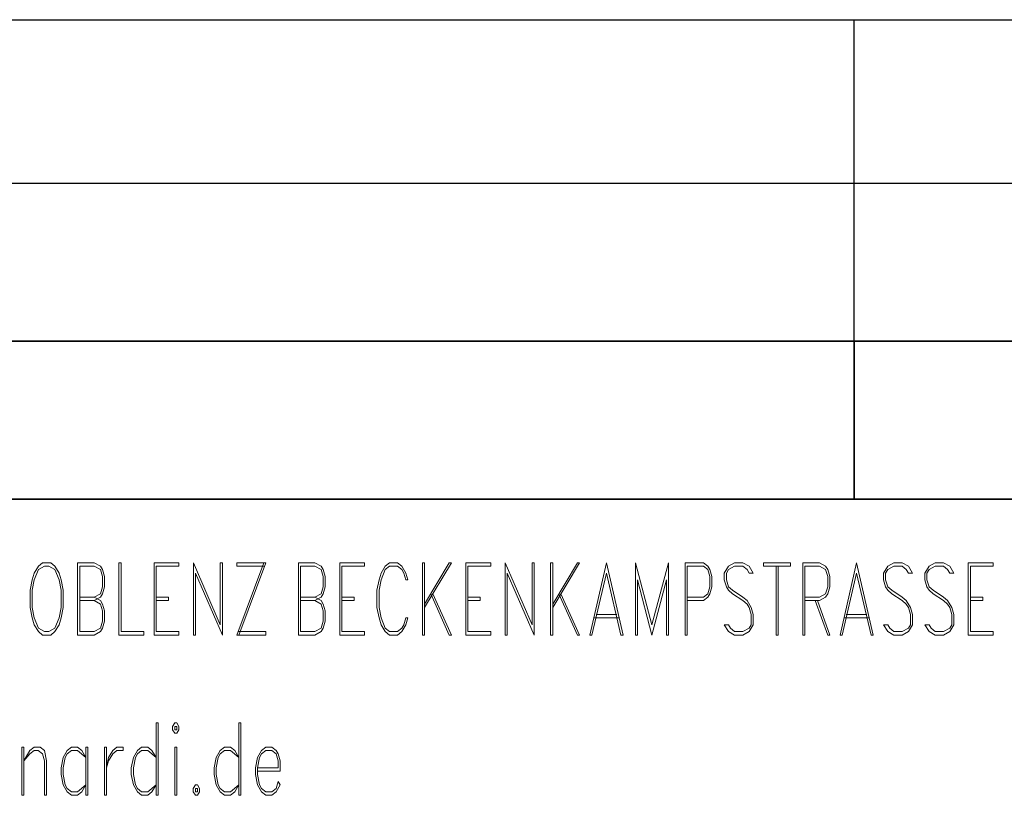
# Model space of a CAD drawing. Extents: x 1101 to 1942, y 41 to 882.
# Tile 100 of 104: x 1853 to 1895, y 111 to 145. Entities that reach past the tile are written whole.
import ezdxf

# ---------------------------------------------------------------- set-up
doc = ezdxf.new("R2010")
doc.units = 0
doc.layers.get('0').update_dxf_attribs({"lineweight": 13})
doc.layers.add('BI_X_Geometrie', color=7, linetype='Continuous', lineweight=13)
doc.layers.add('BI_X_Text', color=7, linetype='Continuous', lineweight=25)

# ---------------------------------------------------------------- blocks, each defined once
blk = doc.blocks.new('Blockreferenz-A03CP7TT1H', base_point=(1755.605, 45.848))
at = {"color": 0, "linetype": 'ByBlock', "lineweight": 25, "ltscale": 0.25}
for p, q in [((1757.835, 144.602), (1936.835, 144.602)), ((1888.835, 130.829), (1888.835, 144.602)), ((1757.835, 137.602), (1936.835, 137.602))]:
    blk.add_line(p, q, dxfattribs=at)
at = {"color": 0, "linetype": 'ByBlock', "lineweight": 35, "ltscale": 0.35}
for p, q in [((1757.835, 130.829), (1936.835, 130.829)), ((1888.835, 130.829), (1888.835, 124.056)), ((1757.835, 124.056), (1936.835, 124.056))]:
    blk.add_line(p, q, dxfattribs=at)
at = {"layer": 'BI_X_Text', "color": 0, "lineweight": 18}
for p, q in [((1853.895, 121.183), (1853.717, 120.888)), ((1854.072, 121.331), (1853.895, 121.183)), ((1854.16, 121.183), (1853.895, 121.036)), ((1854.426, 121.331), (1854.072, 121.331)), ((1854.337, 121.183), (1854.16, 121.183)), ((1854.603, 121.036), (1854.337, 121.183)), ((1854.603, 121.183), (1854.426, 121.331)), ((1854.78, 120.888), (1854.603, 121.183)), ((1855.577, 121.331), (1855.577, 118.231)), ((1855.577, 121.331), (1856.286, 121.331)), ((1855.666, 121.183), (1855.666, 118.378)), ((1855.666, 121.183), (1856.286, 121.183)), ((1856.286, 121.331), (1856.552, 121.183)), ((1856.286, 121.183), (1856.552, 121.036)), ((1856.552, 121.183), (1856.64, 121.036)), ((1857.349, 121.331), (1857.349, 118.231)), ((1857.349, 121.331), (1857.437, 121.331)), ((1857.437, 121.331), (1857.437, 118.378)), ((1858.855, 121.331), (1858.855, 118.231)), ((1858.855, 121.331), (1859.917, 121.331)), ((1858.943, 121.183), (1858.943, 118.378)), ((1858.943, 121.183), (1859.917, 121.183)), ((1859.917, 121.183), (1859.917, 121.331)), ((1860.537, 121.331), (1860.537, 118.231)), ((1860.537, 121.331), (1861.689, 118.674)), ((1861.689, 121.331), (1861.689, 118.674)), ((1861.689, 121.331), (1861.777, 121.331)), ((1861.777, 121.331), (1861.777, 118.231)), ((1863.549, 121.331), (1862.397, 118.231)), ((1862.397, 121.331), (1863.637, 121.331)), ((1862.397, 121.331), (1862.397, 121.183)), ((1862.397, 121.183), (1863.549, 121.183)), ((1863.637, 121.331), (1862.486, 118.231)), ((1865.033, 121.331), (1865.033, 118.231)), ((1865.033, 121.331), (1865.741, 121.331)), ((1865.121, 121.183), (1865.121, 118.378)), ((1865.121, 121.183), (1865.741, 121.183)), ((1865.741, 121.331), (1866.007, 121.183)), ((1865.741, 121.183), (1866.007, 121.036)), ((1866.007, 121.183), (1866.096, 121.036)), ((1866.804, 121.331), (1866.804, 118.231)), ((1866.804, 121.331), (1867.867, 121.331)), ((1866.893, 121.183), (1866.893, 118.378)), ((1866.893, 121.183), (1867.867, 121.183)), ((1867.867, 121.183), (1867.867, 121.331)), ((1868.753, 121.183), (1868.576, 120.888)), ((1868.93, 121.331), (1868.753, 121.183)), ((1868.93, 121.183), (1868.753, 121.036)), ((1869.284, 121.331), (1868.93, 121.331)), ((1869.284, 121.183), (1868.93, 121.183)), ((1869.461, 121.183), (1869.284, 121.331)), ((1869.461, 121.036), (1869.284, 121.183)), ((1869.639, 120.888), (1869.461, 121.183)), ((1870.347, 121.331), (1870.347, 118.231)), ((1870.347, 121.331), (1870.436, 121.331)), ((1870.436, 121.331), (1870.436, 118.231)), ((1871.499, 121.331), (1870.436, 119.559)), ((1871.587, 121.331), (1870.436, 119.412)), ((1871.587, 121.331), (1871.499, 121.331)), ((1872.207, 121.331), (1872.207, 118.231)), ((1872.207, 121.331), (1873.27, 121.331)), ((1872.296, 121.183), (1872.296, 118.378)), ((1872.296, 121.183), (1873.27, 121.183)), ((1873.27, 121.183), (1873.27, 121.331)), ((1873.89, 121.331), (1873.89, 118.231)), ((1873.89, 121.331), (1875.041, 118.674)), ((1875.041, 121.331), (1875.041, 118.674)), ((1875.041, 121.331), (1875.13, 121.331)), ((1875.13, 121.331), (1875.13, 118.231)), ((1875.839, 121.331), (1875.839, 118.231)), ((1875.839, 121.331), (1875.927, 121.331)), ((1875.927, 121.331), (1875.927, 118.231)), ((1876.99, 121.331), (1875.927, 119.559)), ((1877.079, 121.331), (1875.927, 119.412)), ((1877.079, 121.331), (1876.99, 121.331)), ((1878.23, 121.331), (1877.521, 118.231)), ((1878.23, 121.331), (1878.939, 118.231)), ((1879.47, 121.331), (1879.47, 118.231)), ((1879.47, 121.331), (1880.179, 118.674)), ((1880.887, 121.331), (1880.179, 118.674)), ((1880.887, 121.331), (1880.887, 118.231)), ((1881.596, 121.331), (1881.596, 118.231)), ((1881.596, 121.331), (1882.393, 121.331)), ((1881.684, 121.183), (1881.684, 118.231)), ((1881.684, 121.183), (1882.393, 121.183)), ((1882.393, 121.331), (1882.57, 121.183)), ((1882.393, 121.183), (1882.57, 121.036)), ((1882.57, 121.183), (1882.659, 121.036)), ((1883.456, 121.183), (1883.279, 120.888)), ((1883.721, 121.331), (1883.456, 121.183)), ((1883.721, 121.183), (1883.456, 121.036)), ((1884.076, 121.331), (1883.721, 121.331)), ((1884.076, 121.183), (1883.721, 121.183)), ((1884.341, 121.183), (1884.076, 121.331)), ((1884.253, 121.036), (1884.076, 121.183)), ((1884.519, 120.888), (1884.341, 121.183)), ((1884.961, 121.331), (1886.113, 121.331)), ((1884.961, 121.331), (1884.961, 121.183)), ((1884.961, 121.183), (1886.113, 121.183)), ((1885.493, 121.183), (1885.493, 118.231)), ((1885.581, 121.183), (1885.581, 118.231)), ((1886.113, 121.331), (1886.113, 121.183)), ((1886.644, 121.331), (1886.644, 118.231)), ((1886.644, 121.331), (1887.353, 121.331)), ((1886.733, 121.183), (1886.733, 118.231)), ((1886.733, 121.183), (1887.353, 121.183)), ((1887.353, 121.331), (1887.619, 121.183)), ((1887.353, 121.183), (1887.619, 121.036)), ((1887.619, 121.183), (1887.707, 121.036)), ((1888.947, 121.331), (1888.239, 118.231)), ((1888.947, 121.331), (1889.656, 118.231)), ((1890.276, 121.183), (1890.099, 120.888)), ((1890.541, 121.331), (1890.276, 121.183)), ((1890.541, 121.183), (1890.276, 121.036)), ((1890.896, 121.331), (1890.541, 121.331)), ((1890.896, 121.183), (1890.541, 121.183)), ((1891.161, 121.183), (1890.896, 121.331)), ((1891.073, 121.036), (1890.896, 121.183)), ((1891.339, 120.888), (1891.161, 121.183)), ((1892.047, 121.183), (1891.87, 120.888)), ((1892.313, 121.331), (1892.047, 121.183)), ((1892.313, 121.183), (1892.047, 121.036)), ((1892.667, 121.331), (1892.313, 121.331)), ((1892.667, 121.183), (1892.313, 121.183)), ((1892.933, 121.183), (1892.667, 121.331)), ((1892.844, 121.036), (1892.667, 121.183)), ((1893.11, 120.888), (1892.933, 121.183)), ((1893.73, 121.331), (1893.73, 118.231)), ((1893.73, 121.331), (1894.793, 121.331)), ((1893.819, 121.183), (1893.819, 118.378)), ((1893.819, 121.183), (1894.793, 121.183)), ((1894.793, 121.183), (1894.793, 121.331)), ((1853.717, 120.888), (1853.629, 120.593)), ((1853.895, 121.036), (1853.717, 120.593)), ((1854.78, 120.593), (1854.603, 121.036)), ((1854.869, 120.593), (1854.78, 120.888)), ((1856.552, 121.036), (1856.64, 120.74)), ((1856.64, 121.036), (1856.729, 120.74)), ((1856.64, 120.74), (1856.64, 120.298)), ((1856.729, 120.74), (1856.729, 120.298)), ((1860.626, 120.888), (1860.626, 118.231)), ((1860.626, 120.888), (1861.777, 118.231)), ((1866.007, 121.036), (1866.096, 120.74)), ((1866.096, 121.036), (1866.184, 120.74)), ((1866.096, 120.74), (1866.096, 120.298)), ((1866.184, 120.74), (1866.184, 120.298)), ((1868.576, 120.888), (1868.487, 120.593)), ((1868.753, 121.036), (1868.576, 120.593)), ((1869.55, 120.888), (1869.461, 121.036)), ((1869.639, 120.593), (1869.55, 120.888)), ((1869.727, 120.593), (1869.639, 120.888)), ((1873.979, 120.888), (1873.979, 118.231)), ((1873.979, 120.888), (1875.13, 118.231)), ((1878.23, 120.888), (1877.61, 118.231)), ((1878.23, 120.888), (1878.85, 118.231)), ((1882.57, 121.036), (1882.659, 120.74)), ((1882.659, 121.036), (1882.747, 120.74)), ((1882.659, 120.74), (1882.659, 120.298)), ((1882.747, 120.74), (1882.747, 120.298)), ((1883.279, 120.888), (1883.279, 120.593)), ((1883.456, 121.036), (1883.367, 120.888)), ((1883.367, 120.888), (1883.367, 120.593)), ((1884.341, 120.888), (1884.253, 121.036)), ((1884.519, 120.888), (1884.341, 120.888)), ((1887.619, 121.036), (1887.707, 120.74)), ((1887.707, 121.036), (1887.796, 120.74)), ((1887.707, 120.74), (1887.707, 120.298)), ((1887.796, 120.74), (1887.796, 120.298)), ((1888.947, 120.888), (1888.327, 118.231)), ((1888.947, 120.888), (1889.567, 118.231)), ((1890.099, 120.888), (1890.099, 120.593)), ((1890.276, 121.036), (1890.187, 120.888)), ((1890.187, 120.888), (1890.187, 120.593)), ((1891.161, 120.888), (1891.073, 121.036)), ((1891.339, 120.888), (1891.161, 120.888)), ((1891.87, 120.888), (1891.87, 120.593)), ((1892.047, 121.036), (1891.959, 120.888)), ((1891.959, 120.888), (1891.959, 120.593)), ((1892.933, 120.888), (1892.844, 121.036)), ((1893.11, 120.888), (1892.933, 120.888)), ((1853.629, 120.593), (1853.54, 120.15)), ((1853.717, 120.593), (1853.629, 120.15)), ((1854.869, 120.15), (1854.78, 120.593)), ((1854.957, 120.15), (1854.869, 120.593)), ((1856.64, 120.298), (1856.552, 120.002)), ((1856.729, 120.298), (1856.64, 120.002)), ((1866.096, 120.298), (1866.007, 120.002)), ((1866.184, 120.298), (1866.096, 120.002)), ((1868.487, 120.593), (1868.399, 120.15)), ((1868.576, 120.593), (1868.487, 120.15)), ((1869.727, 120.593), (1869.639, 120.593)), ((1879.559, 120.593), (1879.559, 118.231)), ((1879.559, 120.593), (1880.179, 118.231)), ((1880.799, 120.593), (1880.179, 118.231)), ((1880.799, 120.593), (1880.799, 118.231)), ((1882.659, 120.298), (1882.57, 120.002)), ((1882.747, 120.298), (1882.659, 120.002)), ((1883.279, 120.593), (1883.367, 120.298)), ((1883.367, 120.593), (1883.456, 120.298)), ((1883.367, 120.298), (1883.456, 120.15)), ((1883.456, 120.298), (1883.633, 120.15)), ((1887.707, 120.298), (1887.619, 120.002)), ((1887.796, 120.298), (1887.707, 120.002)), ((1890.099, 120.593), (1890.187, 120.298)), ((1890.187, 120.593), (1890.276, 120.298)), ((1890.187, 120.298), (1890.276, 120.15)), ((1890.276, 120.298), (1890.453, 120.15)), ((1891.87, 120.593), (1891.959, 120.298)), ((1891.959, 120.593), (1892.047, 120.298)), ((1891.959, 120.298), (1892.047, 120.15)), ((1892.047, 120.298), (1892.224, 120.15)), ((1853.54, 120.15), (1853.54, 119.412)), ((1853.629, 120.15), (1853.629, 119.412)), ((1854.869, 119.412), (1854.869, 120.15)), ((1854.957, 119.412), (1854.957, 120.15)), ((1855.666, 119.855), (1856.286, 119.855)), ((1856.552, 120.002), (1856.286, 119.855)), ((1856.552, 119.855), (1856.286, 119.707)), ((1856.286, 119.855), (1856.552, 119.707)), ((1856.64, 120.002), (1856.552, 119.855)), ((1858.943, 119.855), (1859.475, 119.855)), ((1859.475, 119.855), (1859.475, 119.707)), ((1865.121, 119.855), (1865.741, 119.855)), ((1866.007, 120.002), (1865.741, 119.855)), ((1866.007, 119.855), (1865.741, 119.707)), ((1865.741, 119.855), (1866.007, 119.707)), ((1866.096, 120.002), (1866.007, 119.855)), ((1866.893, 119.855), (1867.424, 119.855)), ((1867.424, 119.855), (1867.424, 119.707)), ((1868.399, 120.15), (1868.399, 119.412)), ((1868.487, 120.15), (1868.487, 119.412)), ((1870.701, 120.002), (1871.499, 118.231)), ((1870.79, 120.002), (1871.587, 118.231)), ((1872.296, 119.855), (1872.827, 119.855)), ((1872.827, 119.855), (1872.827, 119.707)), ((1876.193, 120.002), (1876.99, 118.231)), ((1876.281, 120.002), (1877.079, 118.231)), ((1882.393, 119.855), (1881.684, 119.855)), ((1882.57, 120.002), (1882.393, 119.855)), ((1882.57, 119.855), (1882.393, 119.707)), ((1882.659, 120.002), (1882.57, 119.855)), ((1883.456, 120.15), (1883.633, 120.002)), ((1883.633, 120.15), (1884.076, 119.855)), ((1883.633, 120.002), (1884.076, 119.707)), ((1884.076, 119.855), (1884.253, 119.707)), ((1887.353, 119.855), (1886.733, 119.855)), ((1887.619, 120.002), (1887.353, 119.855)), ((1887.619, 119.855), (1887.353, 119.707)), ((1887.707, 120.002), (1887.619, 119.855)), ((1890.276, 120.15), (1890.453, 120.002)), ((1890.453, 120.15), (1890.896, 119.855)), ((1890.453, 120.002), (1890.896, 119.707)), ((1890.896, 119.855), (1891.073, 119.707)), ((1892.047, 120.15), (1892.224, 120.002)), ((1892.224, 120.15), (1892.667, 119.855)), ((1892.224, 120.002), (1892.667, 119.707)), ((1892.667, 119.855), (1892.844, 119.707)), ((1893.819, 119.855), (1894.35, 119.855)), ((1894.35, 119.855), (1894.35, 119.707)), ((1853.54, 119.412), (1853.629, 118.969)), ((1853.629, 119.412), (1853.717, 118.969)), ((1854.78, 118.969), (1854.869, 119.412)), ((1854.869, 118.969), (1854.957, 119.412)), ((1855.666, 119.707), (1856.286, 119.707)), ((1856.286, 119.707), (1856.552, 119.559)), ((1856.552, 119.707), (1856.64, 119.559)), ((1856.552, 119.559), (1856.64, 119.264)), ((1856.64, 119.559), (1856.729, 119.264)), ((1858.943, 119.707), (1859.475, 119.707)), ((1865.121, 119.707), (1865.741, 119.707)), ((1865.741, 119.707), (1866.007, 119.559)), ((1866.007, 119.707), (1866.096, 119.559)), ((1866.007, 119.559), (1866.096, 119.264)), ((1866.096, 119.559), (1866.184, 119.264)), ((1866.893, 119.707), (1867.424, 119.707)), ((1868.399, 119.412), (1868.487, 118.969)), ((1868.487, 119.412), (1868.576, 118.969)), ((1872.296, 119.707), (1872.827, 119.707)), ((1882.393, 119.707), (1881.684, 119.707)), ((1884.076, 119.707), (1884.253, 119.559)), ((1884.253, 119.707), (1884.43, 119.412)), ((1884.253, 119.559), (1884.341, 119.412)), ((1884.341, 119.412), (1884.43, 119.117)), ((1884.43, 119.412), (1884.519, 119.117)), ((1887.353, 119.707), (1886.733, 119.707)), ((1887.176, 119.707), (1887.707, 118.231)), ((1887.264, 119.707), (1887.796, 118.231)), ((1890.896, 119.707), (1891.073, 119.559)), ((1891.073, 119.707), (1891.25, 119.412)), ((1891.073, 119.559), (1891.161, 119.412)), ((1891.161, 119.412), (1891.25, 119.117)), ((1891.25, 119.412), (1891.339, 119.117)), ((1892.667, 119.707), (1892.844, 119.559)), ((1892.844, 119.707), (1893.021, 119.412)), ((1892.844, 119.559), (1892.933, 119.412)), ((1892.933, 119.412), (1893.021, 119.117)), ((1893.021, 119.412), (1893.11, 119.117)), ((1893.819, 119.707), (1894.35, 119.707)), ((1853.629, 118.969), (1853.717, 118.674)), ((1853.717, 118.969), (1853.895, 118.526)), ((1854.603, 118.526), (1854.78, 118.969)), ((1854.78, 118.674), (1854.869, 118.969)), ((1856.64, 119.264), (1856.64, 118.821)), ((1856.729, 119.264), (1856.729, 118.821)), ((1866.096, 119.264), (1866.096, 118.821)), ((1866.184, 119.264), (1866.184, 118.821)), ((1868.487, 118.969), (1868.576, 118.674)), ((1868.576, 118.969), (1868.753, 118.526)), ((1869.55, 118.674), (1869.639, 118.969)), ((1869.639, 118.674), (1869.727, 118.969)), ((1869.639, 118.969), (1869.727, 118.969)), ((1877.699, 118.969), (1878.761, 118.969)), ((1877.787, 119.117), (1878.673, 119.117)), ((1884.43, 119.117), (1884.43, 118.674)), ((1884.519, 119.117), (1884.519, 118.674)), ((1888.416, 118.969), (1889.479, 118.969)), ((1888.504, 119.117), (1889.39, 119.117)), ((1891.25, 119.117), (1891.25, 118.674)), ((1891.339, 119.117), (1891.339, 118.674)), ((1893.021, 119.117), (1893.021, 118.674)), ((1893.11, 119.117), (1893.11, 118.674)), ((1853.717, 118.674), (1853.895, 118.378)), ((1853.895, 118.526), (1854.16, 118.378)), ((1854.337, 118.378), (1854.603, 118.526)), ((1854.603, 118.378), (1854.78, 118.674)), ((1856.552, 118.526), (1856.286, 118.378)), ((1856.64, 118.821), (1856.552, 118.526)), ((1856.64, 118.526), (1856.552, 118.378)), ((1856.729, 118.821), (1856.64, 118.526)), ((1866.007, 118.526), (1865.741, 118.378)), ((1866.096, 118.821), (1866.007, 118.526)), ((1866.096, 118.526), (1866.007, 118.378)), ((1866.184, 118.821), (1866.096, 118.526)), ((1868.576, 118.674), (1868.753, 118.378)), ((1868.753, 118.526), (1868.93, 118.378)), ((1869.284, 118.378), (1869.461, 118.526)), ((1869.461, 118.378), (1869.639, 118.674)), ((1869.461, 118.526), (1869.55, 118.674)), ((1883.456, 118.674), (1883.279, 118.674)), ((1883.456, 118.378), (1883.279, 118.674)), ((1883.544, 118.526), (1883.456, 118.674)), ((1883.721, 118.378), (1883.544, 118.526)), ((1884.341, 118.526), (1884.076, 118.378)), ((1884.43, 118.674), (1884.341, 118.526)), ((1884.519, 118.674), (1884.341, 118.378)), ((1890.276, 118.674), (1890.099, 118.674)), ((1890.276, 118.378), (1890.099, 118.674)), ((1890.364, 118.526), (1890.276, 118.674)), ((1890.541, 118.378), (1890.364, 118.526)), ((1891.161, 118.526), (1890.896, 118.378)), ((1891.25, 118.674), (1891.161, 118.526)), ((1891.339, 118.674), (1891.161, 118.378)), ((1892.047, 118.674), (1891.87, 118.674)), ((1892.047, 118.378), (1891.87, 118.674)), ((1892.136, 118.526), (1892.047, 118.674)), ((1892.313, 118.378), (1892.136, 118.526)), ((1892.933, 118.526), (1892.667, 118.378)), ((1893.021, 118.674), (1892.933, 118.526)), ((1893.11, 118.674), (1892.933, 118.378)), ((1853.895, 118.378), (1854.072, 118.231)), ((1854.072, 118.231), (1854.426, 118.231)), ((1854.16, 118.378), (1854.337, 118.378)), ((1854.426, 118.231), (1854.603, 118.378)), ((1856.286, 118.231), (1855.577, 118.231)), ((1856.286, 118.378), (1855.666, 118.378)), ((1856.552, 118.378), (1856.286, 118.231)), ((1857.349, 118.231), (1858.412, 118.231)), ((1857.437, 118.378), (1858.412, 118.378)), ((1858.412, 118.378), (1858.412, 118.231)), ((1858.855, 118.231), (1859.917, 118.231)), ((1858.943, 118.378), (1859.917, 118.378)), ((1859.917, 118.378), (1859.917, 118.231)), ((1860.626, 118.231), (1860.537, 118.231)), ((1862.397, 118.231), (1863.637, 118.231)), ((1862.486, 118.378), (1863.637, 118.378)), ((1863.637, 118.378), (1863.637, 118.231)), ((1865.741, 118.231), (1865.033, 118.231)), ((1865.741, 118.378), (1865.121, 118.378)), ((1866.007, 118.378), (1865.741, 118.231)), ((1866.804, 118.231), (1867.867, 118.231)), ((1866.893, 118.378), (1867.867, 118.378)), ((1867.867, 118.378), (1867.867, 118.231)), ((1868.753, 118.378), (1868.93, 118.231)), ((1868.93, 118.378), (1869.284, 118.378)), ((1868.93, 118.231), (1869.284, 118.231)), ((1869.284, 118.231), (1869.461, 118.378)), ((1870.347, 118.231), (1870.436, 118.231)), ((1871.499, 118.231), (1871.587, 118.231)), ((1872.207, 118.231), (1873.27, 118.231)), ((1872.296, 118.378), (1873.27, 118.378)), ((1873.27, 118.378), (1873.27, 118.231)), ((1873.979, 118.231), (1873.89, 118.231)), ((1875.839, 118.231), (1875.927, 118.231)), ((1876.99, 118.231), (1877.079, 118.231)), ((1877.61, 118.231), (1877.521, 118.231)), ((1878.85, 118.231), (1878.939, 118.231)), ((1879.559, 118.231), (1879.47, 118.231)), ((1880.799, 118.231), (1880.887, 118.231)), ((1881.684, 118.231), (1881.596, 118.231)), ((1883.721, 118.231), (1883.456, 118.378)), ((1884.076, 118.378), (1883.721, 118.378)), ((1884.076, 118.231), (1883.721, 118.231)), ((1884.341, 118.378), (1884.076, 118.231)), ((1885.581, 118.231), (1885.493, 118.231)), ((1886.733, 118.231), (1886.644, 118.231)), ((1887.707, 118.231), (1887.796, 118.231)), ((1888.327, 118.231), (1888.239, 118.231)), ((1889.567, 118.231), (1889.656, 118.231)), ((1890.541, 118.231), (1890.276, 118.378)), ((1890.896, 118.378), (1890.541, 118.378)), ((1890.896, 118.231), (1890.541, 118.231)), ((1891.161, 118.378), (1890.896, 118.231)), ((1892.313, 118.231), (1892.047, 118.378)), ((1892.667, 118.378), (1892.313, 118.378)), ((1892.667, 118.231), (1892.313, 118.231)), ((1892.933, 118.378), (1892.667, 118.231)), ((1893.73, 118.231), (1894.793, 118.231)), ((1893.819, 118.378), (1894.793, 118.378)), ((1894.793, 118.378), (1894.793, 118.231)), ((1858.939, 114.463), (1858.939, 111.363)), ((1858.939, 114.463), (1859.028, 114.463)), ((1859.028, 114.463), (1859.028, 111.363)), ((1859.736, 114.463), (1859.648, 114.316)), ((1859.648, 114.316), (1859.648, 114.168)), ((1859.825, 114.463), (1859.736, 114.463)), ((1859.736, 114.316), (1859.736, 114.168)), ((1859.825, 114.316), (1859.736, 114.316)), ((1859.913, 114.316), (1859.825, 114.463)), ((1859.825, 114.168), (1859.825, 114.316)), ((1859.913, 114.168), (1859.913, 114.316)), ((1862.482, 114.463), (1862.482, 111.363)), ((1862.482, 114.463), (1862.571, 114.463)), ((1862.571, 114.463), (1862.571, 111.363)), ((1859.648, 114.168), (1859.736, 114.02)), ((1859.736, 114.168), (1859.825, 114.168)), ((1859.736, 114.02), (1859.825, 114.02)), ((1859.825, 114.02), (1859.913, 114.168)), ((1853.182, 113.43), (1853.182, 111.363)), ((1853.182, 113.43), (1853.271, 113.43)), ((1853.271, 113.43), (1853.271, 111.363)), ((1853.271, 112.84), (1853.536, 113.282)), ((1853.271, 112.84), (1853.536, 113.135)), ((1853.536, 113.282), (1853.713, 113.43)), ((1853.536, 113.135), (1853.713, 113.282)), ((1853.713, 113.43), (1853.979, 113.43)), ((1853.713, 113.282), (1853.891, 113.282)), ((1853.891, 113.282), (1854.068, 113.135)), ((1853.979, 113.43), (1854.156, 113.282)), ((1854.068, 113.135), (1854.156, 112.84)), ((1854.156, 113.282), (1854.245, 112.84)), ((1855.131, 113.282), (1854.953, 112.987)), ((1855.131, 113.135), (1855.042, 112.987)), ((1855.308, 113.43), (1855.131, 113.282)), ((1855.308, 113.282), (1855.131, 113.135)), ((1855.573, 113.43), (1855.308, 113.43)), ((1855.573, 113.282), (1855.308, 113.282)), ((1855.751, 113.282), (1855.573, 113.43)), ((1855.928, 112.987), (1855.573, 113.282)), ((1855.928, 112.987), (1855.751, 113.282)), ((1855.928, 113.43), (1855.928, 111.363)), ((1855.928, 113.43), (1856.016, 113.43)), ((1856.016, 113.43), (1856.016, 111.363)), ((1856.725, 113.43), (1856.725, 111.363)), ((1856.725, 113.43), (1856.813, 113.43)), ((1856.813, 113.43), (1856.813, 111.363)), ((1856.902, 112.987), (1857.079, 113.282)), ((1856.902, 112.84), (1857.079, 113.135)), ((1857.079, 113.282), (1857.256, 113.43)), ((1857.079, 113.135), (1857.256, 113.282)), ((1857.256, 113.43), (1857.522, 113.43)), ((1857.256, 113.282), (1857.522, 113.282)), ((1857.522, 113.282), (1857.522, 113.43)), ((1858.142, 113.282), (1857.965, 112.987)), ((1858.142, 113.135), (1858.053, 112.987)), ((1858.319, 113.43), (1858.142, 113.282)), ((1858.319, 113.282), (1858.142, 113.135)), ((1858.585, 113.43), (1858.319, 113.43)), ((1858.585, 113.282), (1858.319, 113.282)), ((1858.762, 113.282), (1858.585, 113.43)), ((1858.939, 112.987), (1858.585, 113.282)), ((1858.939, 112.987), (1858.762, 113.282)), ((1859.736, 113.43), (1859.736, 111.363)), ((1859.736, 113.43), (1859.825, 113.43)), ((1859.825, 113.43), (1859.825, 111.363)), ((1861.685, 113.282), (1861.508, 112.987)), ((1861.685, 113.135), (1861.596, 112.987)), ((1861.862, 113.43), (1861.685, 113.282)), ((1861.862, 113.282), (1861.685, 113.135)), ((1862.128, 113.43), (1861.862, 113.43)), ((1862.128, 113.282), (1861.862, 113.282)), ((1862.305, 113.282), (1862.128, 113.43)), ((1862.482, 112.987), (1862.128, 113.282)), ((1862.482, 112.987), (1862.305, 113.282)), ((1863.456, 113.282), (1863.279, 112.987)), ((1863.456, 113.135), (1863.368, 112.987)), ((1863.633, 113.43), (1863.456, 113.282)), ((1863.633, 113.282), (1863.456, 113.135)), ((1863.899, 113.43), (1863.633, 113.43)), ((1863.899, 113.282), (1863.633, 113.282)), ((1864.076, 113.282), (1863.899, 113.43)), ((1864.076, 113.135), (1863.899, 113.282)), ((1864.165, 113.135), (1864.076, 113.282)), ((1864.165, 112.84), (1864.076, 113.135)), ((1864.253, 112.84), (1864.165, 113.135)), ((1854.156, 112.84), (1854.156, 111.363)), ((1854.245, 112.84), (1854.245, 111.363)), ((1854.953, 112.987), (1854.865, 112.544)), ((1855.042, 112.987), (1854.953, 112.544)), ((1856.813, 112.544), (1856.902, 112.987)), ((1856.813, 112.544), (1856.902, 112.84)), ((1857.965, 112.987), (1857.876, 112.544)), ((1858.053, 112.987), (1857.965, 112.544)), ((1861.508, 112.987), (1861.419, 112.544)), ((1861.596, 112.987), (1861.508, 112.544)), ((1863.279, 112.987), (1863.191, 112.544)), ((1863.368, 112.987), (1863.279, 112.544)), ((1864.165, 112.544), (1864.165, 112.84)), ((1864.253, 112.397), (1864.253, 112.84)), ((1854.865, 112.544), (1854.865, 112.249)), ((1854.865, 112.249), (1854.953, 111.806)), ((1854.953, 112.544), (1854.953, 112.249)), ((1854.953, 112.249), (1855.042, 111.806)), ((1857.876, 112.544), (1857.876, 112.249)), ((1857.876, 112.249), (1857.965, 111.806)), ((1857.965, 112.544), (1857.965, 112.249)), ((1857.965, 112.249), (1858.053, 111.806)), ((1861.419, 112.544), (1861.419, 112.249)), ((1861.419, 112.249), (1861.508, 111.806)), ((1861.508, 112.544), (1861.508, 112.249)), ((1861.508, 112.249), (1861.596, 111.806)), ((1863.191, 112.544), (1863.191, 112.249)), ((1863.191, 112.249), (1863.279, 111.806)), ((1863.279, 112.544), (1864.165, 112.544)), ((1863.279, 112.544), (1863.279, 112.249)), ((1863.279, 112.397), (1864.253, 112.397)), ((1863.279, 112.249), (1863.368, 111.806)), ((1854.953, 111.806), (1855.131, 111.511)), ((1855.042, 111.806), (1855.131, 111.659)), ((1855.573, 111.511), (1855.928, 111.806)), ((1855.751, 111.511), (1855.928, 111.806)), ((1857.965, 111.806), (1858.142, 111.511)), ((1858.053, 111.806), (1858.142, 111.659)), ((1858.585, 111.511), (1858.939, 111.806)), ((1858.762, 111.511), (1858.939, 111.806)), ((1860.622, 111.806), (1860.533, 111.659)), ((1860.711, 111.806), (1860.622, 111.806)), ((1860.799, 111.659), (1860.711, 111.806)), ((1861.508, 111.806), (1861.685, 111.511)), ((1861.596, 111.806), (1861.685, 111.659)), ((1862.128, 111.511), (1862.482, 111.806)), ((1862.305, 111.511), (1862.482, 111.806)), ((1863.279, 111.806), (1863.456, 111.511)), ((1863.368, 111.806), (1863.456, 111.659)), ((1864.076, 111.659), (1864.165, 111.954)), ((1864.076, 111.511), (1864.253, 111.806)), ((1864.165, 111.954), (1864.253, 111.806)), ((1853.182, 111.363), (1853.271, 111.363)), ((1854.156, 111.363), (1854.245, 111.363)), ((1855.131, 111.659), (1855.308, 111.511)), ((1855.131, 111.511), (1855.308, 111.363)), ((1855.308, 111.511), (1855.573, 111.511)), ((1855.308, 111.363), (1855.573, 111.363)), ((1855.573, 111.363), (1855.751, 111.511)), ((1855.928, 111.363), (1856.016, 111.363)), ((1856.725, 111.363), (1856.813, 111.363)), ((1858.142, 111.659), (1858.319, 111.511)), ((1858.142, 111.511), (1858.319, 111.363)), ((1858.319, 111.511), (1858.585, 111.511)), ((1858.319, 111.363), (1858.585, 111.363)), ((1858.585, 111.363), (1858.762, 111.511)), ((1858.939, 111.363), (1859.028, 111.363)), ((1859.736, 111.363), (1859.825, 111.363)), ((1860.533, 111.659), (1860.533, 111.511)), ((1860.533, 111.511), (1860.622, 111.363)), ((1860.622, 111.659), (1860.622, 111.511)), ((1860.711, 111.659), (1860.622, 111.659)), ((1860.622, 111.511), (1860.711, 111.511)), ((1860.622, 111.363), (1860.711, 111.363)), ((1860.711, 111.511), (1860.711, 111.659)), ((1860.711, 111.363), (1860.799, 111.511)), ((1860.799, 111.511), (1860.799, 111.659)), ((1861.685, 111.659), (1861.862, 111.511)), ((1861.685, 111.511), (1861.862, 111.363)), ((1861.862, 111.511), (1862.128, 111.511)), ((1861.862, 111.363), (1862.128, 111.363)), ((1862.128, 111.363), (1862.305, 111.511)), ((1862.482, 111.363), (1862.571, 111.363)), ((1863.456, 111.659), (1863.633, 111.511)), ((1863.456, 111.511), (1863.633, 111.363)), ((1863.633, 111.511), (1863.899, 111.511)), ((1863.633, 111.363), (1863.899, 111.363)), ((1863.899, 111.511), (1864.076, 111.659)), ((1863.899, 111.363), (1864.076, 111.511))]:
    blk.add_line(p, q, dxfattribs=at)

msp = doc.modelspace()

# ---------------------------------------------------------------- block references
at = {"layer": 'BI_X_Geometrie', "ltscale": 0.13}
msp.add_blockref('Blockreferenz-A03CP7TT1H', (1755.605, 45.848), dxfattribs=at)

doc.saveas('drawing.dxf')
